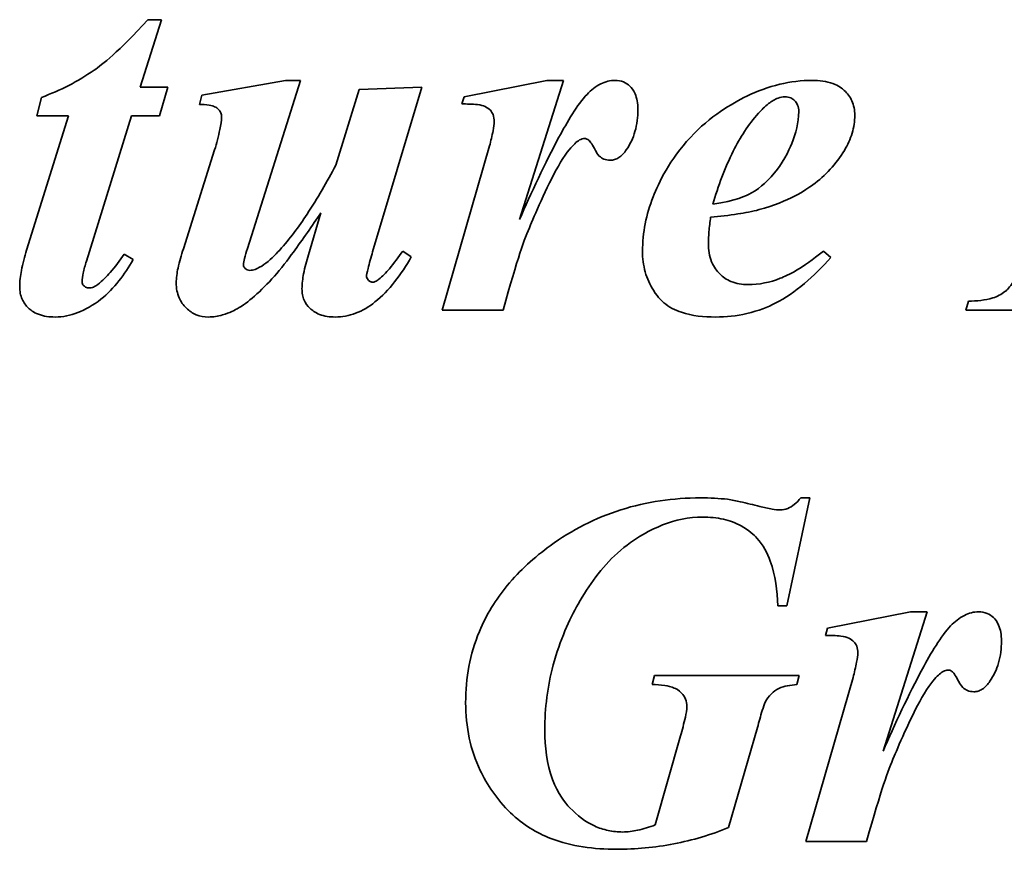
# Model space of a CAD drawing. Header units: millimetres. Extents: x 315 to 945, y 170 to 721.
# Tile 3 of 5: x 522 to 610, y 456 to 530. Entities that reach past the tile are written whole.
import ezdxf

# ---------------------------------------------------------------- set-up
doc = ezdxf.new("R2010")
doc.units = ezdxf.units.MM
doc.header["$LTSCALE"] = 3
doc.layers.add('Krawędzie widoczne(ISO)', color=7, linetype='Continuous', lineweight=35, true_color=0x262659)

msp = doc.modelspace()

# ---------------------------------------------------------------- linework, layer by layer
at = {"layer": 'Krawędzie widoczne(ISO)'}
for p, q in [((533.025, 524.017), (534.912, 530.047)), ((534.912, 530.047), (533.711, 530.047)), ((535.501, 524.017), (533.025, 524.017)), ((534.741, 521.468), (535.501, 524.017)), ((545.991, 524.63), (538.515, 523.307)), ((542.584, 509.606), (547.314, 524.63)), ((547.314, 524.63), (545.991, 524.63)), ((552.559, 523.821), (550.476, 517.057)), ((558.172, 524.017), (552.559, 523.821)), ((553.76, 509.312), (558.172, 524.017)), ((569.324, 524.63), (561.922, 523.16)), ((566.873, 512.204), (570.795, 524.63)), ((570.795, 524.63), (569.324, 524.63)), ((524.226, 523.111), (523.809, 521.468)), ((538.515, 523.307), (538.319, 522.473)), ((561.922, 523.16), (561.726, 522.522)), ((526.628, 521.468), (522.878, 509.483)), ((523.809, 521.468), (526.628, 521.468)), ((528.221, 508.478), (532.241, 521.468)), ((532.241, 521.468), (534.741, 521.468)), ((564.201, 518.772), (559.986, 504.115)), ((539.667, 518.429), (536.873, 509.581)), ((549.152, 512.792), (548.05, 509.042)), ((532.388, 508.625), (531.603, 509.115)), ((557.216, 508.87), (556.456, 509.385)), ((594.667, 508.821), (594.005, 509.385)), ((606.947, 504.924), (606.701, 504.115)), ((559.986, 504.115), (565.402, 504.115)), ((606.701, 504.115), (621.579, 504.115)), ((590.721, 477.72), (592.78, 487.352)), ((592.78, 487.352), (591.971, 487.352)), ((589.937, 477.72), (590.721, 477.72)), ((601.775, 477.181), (594.373, 475.71)), ((599.324, 464.754), (603.246, 477.181)), ((603.246, 477.181), (601.775, 477.181)), ((594.373, 475.71), (594.177, 475.073)), ((578.932, 471.495), (578.711, 470.686)), ((591.849, 471.495), (578.932, 471.495)), ((591.628, 470.686), (591.849, 471.495)), ((596.652, 471.323), (592.437, 456.666)), ((585.525, 457.916), (588.123, 466.862)), ((581.236, 466.102), (578.981, 458.161)), ((592.437, 456.666), (597.853, 456.666))]:
    msp.add_line(p, q, dxfattribs=at)
for points, knots in [([(533.711, 530.047), (531.084, 527.145), (529.601, 526.025), (527.472, 524.527), (525.865, 523.736), (524.226, 523.111)], [-0.7806138, -0.7806138, -0.7806138, -0.7806138, -0.5262387, -0.5262387, 0, 0, 0, 0]), ([(575.402, 524.63), (575.185, 524.63), (574.97, 524.604), (574.54, 524.498), (574.33, 524.419), (573.668, 524.088), (573.259, 523.751), (572.902, 523.38)], [-0.287022, -0.287022, -0.287022, -0.287022, -0.2218011, -0.2218011, -0.1542006, -0.1542006, 0, 0, 0, 0]), ([(577.437, 522.032), (577.437, 522.288), (577.419, 522.548), (577.335, 523.02), (577.276, 523.237), (577.047, 523.764), (576.874, 523.97), (576.565, 524.273), (576.376, 524.4), (575.921, 524.588), (575.664, 524.63), (575.402, 524.63)], [-0.2910372, -0.2910372, -0.2910372, -0.2910372, -0.2468799, -0.2468799, -0.2084645, -0.2084645, -0.1478521, -0.1478521, -0.0785007, -0.0785007, 0, 0, 0, 0]), ([(593.025, 524.63), (592.035, 524.63), (591.059, 524.509), (589.084, 524.034), (588.108, 523.672), (585.818, 522.57), (583.888, 521.432), (580.278, 517.559), (579.299, 515.505), (578.191, 512.66), (577.853, 511.038), (577.853, 509.361)], [-1.843139, -1.843139, -1.843139, -1.843139, -1.583269, -1.583269, -1.309742, -1.309742, -0.916014, -0.916014, -0.503199, -0.503199, 0, 0, 0, 0]), ([(596.8, 521.517), (596.8, 521.744), (596.779, 521.969), (596.691, 522.402), (596.626, 522.605), (596.376, 523.159), (596.144, 523.468), (595.699, 523.883), (595.385, 524.147), (594.269, 524.559), (593.634, 524.63), (593.025, 524.63)], [-1.026969, -1.026969, -1.026969, -1.026969, -0.844887, -0.844887, -0.672067, -0.672067, -0.3564, -0.3564, -0.182634, -0.182634, 0, 0, 0, 0]), ([(572.902, 523.38), (572.062, 522.509), (571.107, 520.874), (569.177, 517.295), (567.898, 514.522), (566.873, 512.204)], [-1.209624, -1.209624, -1.209624, -1.209624, -0.760307, -0.760307, 0, 0, 0, 0]), ([(588.197, 521.689), (588.473, 521.996), (588.783, 522.302), (589.368, 522.752), (589.658, 522.934), (590.161, 523.116), (590.365, 523.16), (590.574, 523.16)], [-0.2846289, -0.2846289, -0.2846289, -0.2846289, -0.1604036, -0.1604036, -0.0626105, -0.0626105, 0, 0, 0, 0]), ([(590.574, 523.16), (590.749, 523.16), (590.92, 523.132), (591.221, 523.005), (591.343, 522.92), (591.52, 522.74), (591.621, 522.619), (591.771, 522.242), (591.8, 522.038), (591.8, 521.836)], [-0.3198749, -0.3198749, -0.3198749, -0.3198749, -0.2138441, -0.2138441, -0.1216548, -0.1216548, -0.0606642, -0.0606642, 0, 0, 0, 0]), ([(538.319, 522.473), (538.586, 522.473), (538.899, 522.463), (539.385, 522.391), (539.527, 522.346), (539.795, 522.213), (539.915, 522.132), (540.12, 521.921), (540.175, 521.816), (540.258, 521.614), (540.28, 521.481), (540.28, 521.346)], [-0.1458972, -0.1458972, -0.1458972, -0.1458972, -0.1147906, -0.1147906, -0.0891128, -0.0891128, -0.0654421, -0.0654421, -0.040607, -0.040607, 0, 0, 0, 0]), ([(561.726, 522.522), (562.146, 522.522), (562.689, 522.512), (563.42, 522.429), (563.614, 522.38), (563.983, 522.206), (564.141, 522.097), (564.388, 521.837), (564.465, 521.716), (564.593, 521.377), (564.618, 521.162), (564.618, 520.954)], [-0.3055625, -0.3055625, -0.3055625, -0.3055625, -0.2230038, -0.2230038, -0.162983, -0.162983, -0.1085893, -0.1085893, -0.0624842, -0.0624842, 0, 0, 0, 0]), ([(576.407, 518.429), (576.758, 518.93), (577.012, 519.478), (577.362, 520.704), (577.437, 521.368), (577.437, 522.032)], [-0.3825145, -0.3825145, -0.3825145, -0.3825145, -0.1992238, -0.1992238, 0, 0, 0, 0]), ([(540.28, 521.346), (540.28, 521.057), (540.214, 520.65), (540.005, 519.658), (539.828, 518.995), (539.667, 518.429)], [-0.3023632, -0.3023632, -0.3023632, -0.3023632, -0.1763339, -0.1763339, 0, 0, 0, 0]), ([(591.8, 521.836), (591.8, 520.855), (591.55, 519.889), (590.91, 518.345), (590.368, 517.183), (589.136, 515.79), (588.458, 515.086), (587.089, 514.298), (586.203, 513.888), (584.128, 513.576)], [-9.317652, -9.317652, -9.317652, -9.317652, -4.878536, -4.878536, -1.747437, -1.747437, -0.62958, -0.62958, 0, 0, 0, 0]), ([(584.128, 513.576), (584.606, 515.178), (585.204, 516.817), (586.556, 519.513), (587.293, 520.695), (588.197, 521.689)], [-0.9056026, -0.9056026, -0.9056026, -0.9056026, -0.4030769, -0.4030769, 0, 0, 0, 0]), ([(595.868, 518.38), (596.165, 518.865), (596.405, 519.379), (596.721, 520.444), (596.8, 520.975), (596.8, 521.517)], [-0.3332342, -0.3332342, -0.3332342, -0.3332342, -0.1626903, -0.1626903, 0, 0, 0, 0]), ([(564.618, 520.954), (564.618, 520.747), (564.572, 520.444), (564.431, 519.704), (564.31, 519.199), (564.201, 518.772)], [-0.224566, -0.224566, -0.224566, -0.224566, -0.1319555, -0.1319555, 0, 0, 0, 0]), ([(572.241, 519.312), (572.315, 519.349), (572.394, 519.381), (572.541, 519.422), (572.612, 519.434), (572.682, 519.434)], [-0.04600203, -0.04600203, -0.04600203, -0.04600203, -0.02109422, -0.02109422, 0, 0, 0, 0]), ([(572.682, 519.434), (572.731, 519.434), (572.778, 519.427), (572.874, 519.4), (572.921, 519.379), (573, 519.333), (573.044, 519.304), (573.202, 519.161), (573.399, 518.842), (573.709, 518.254), (573.812, 518.054), (574.116, 517.757), (574.253, 517.665), (574.584, 517.528), (574.771, 517.498), (574.961, 517.498)], [-0.8567048, -0.8567048, -0.8567048, -0.8567048, -0.7452664, -0.7452664, -0.6283603, -0.6283603, -0.5354549, -0.5354549, -0.1848108, -0.1848108, -0.1073666, -0.1073666, -0.057199, -0.057199, 0, 0, 0, 0]), ([(565.402, 504.115), (566.746, 508.907), (567.283, 510.348), (568.298, 512.779), (569.513, 515.615), (571.139, 518.306), (571.572, 518.747), (571.944, 519.106), (572.094, 519.231), (572.241, 519.312)], [-0.4816854, -0.4816854, -0.4816854, -0.4816854, -0.2847731, -0.2847731, -0.1367907, -0.1367907, -0.0503786, -0.0503786, 0, 0, 0, 0]), ([(574.961, 517.498), (575.095, 517.498), (575.227, 517.517), (575.487, 517.596), (575.611, 517.656), (576, 517.906), (576.225, 518.162), (576.407, 518.429)], [-0.178571, -0.178571, -0.178571, -0.178571, -0.1384109, -0.1384109, -0.0970377, -0.0970377, 0, 0, 0, 0]), ([(588.27, 513.086), (590.905, 513.805), (592.459, 514.873), (594.195, 516.13), (595.127, 517.169), (595.868, 518.38)], [-0.6429322, -0.6429322, -0.6429322, -0.6429322, -0.4259902, -0.4259902, 0, 0, 0, 0]), ([(550.476, 517.057), (549.696, 515.585), (548.833, 514.079), (547.188, 511.587), (546.363, 510.462), (545.476, 509.483)], [-0.8971335, -0.8971335, -0.8971335, -0.8971335, -0.3963164, -0.3963164, 0, 0, 0, 0]), ([(545.01, 507.155), (545.556, 507.772), (546.217, 508.648), (547.505, 510.401), (548.385, 511.668), (549.152, 512.792)], [-0.6495984, -0.6495984, -0.6495984, -0.6495984, -0.4082726, -0.4082726, 0, 0, 0, 0]), ([(583.736, 510.047), (583.736, 510.394), (583.756, 510.761), (583.821, 511.542), (583.873, 511.992), (583.932, 512.424)], [-0.2348834, -0.2348834, -0.2348834, -0.2348834, -0.130862, -0.130862, 0, 0, 0, 0]), ([(583.932, 512.424), (584.737, 512.49), (585.577, 512.578), (586.999, 512.795), (587.661, 512.92), (588.27, 513.086)], [-0.4323462, -0.4323462, -0.4323462, -0.4323462, -0.1893149, -0.1893149, 0, 0, 0, 0]), ([(587.265, 506.395), (586.745, 506.395), (586.229, 506.474), (585.358, 506.838), (585.015, 507.072), (584.486, 507.608), (584.217, 507.948), (583.814, 508.95), (583.736, 509.498), (583.736, 510.047)], [-0.7803194, -0.7803194, -0.7803194, -0.7803194, -0.5286268, -0.5286268, -0.3237268, -0.3237268, -0.1645223, -0.1645223, 0, 0, 0, 0]), ([(522.878, 509.483), (522.698, 508.892), (522.532, 508.265), (522.331, 507.186), (522.265, 506.679), (522.265, 506.199)], [-0.3298837, -0.3298837, -0.3298837, -0.3298837, -0.1439933, -0.1439933, 0, 0, 0, 0]), ([(531.603, 509.115), (531.216, 508.566), (530.784, 507.993), (530.018, 507.115), (529.639, 506.723), (529.251, 506.419)], [-0.3505874, -0.3505874, -0.3505874, -0.3505874, -0.1479402, -0.1479402, 0, 0, 0, 0]), ([(536.873, 509.581), (536.689, 509.029), (536.515, 508.435), (536.307, 507.443), (536.236, 506.975), (536.236, 506.542)], [-0.3051269, -0.3051269, -0.3051269, -0.3051269, -0.1298936, -0.1298936, 0, 0, 0, 0]), ([(542.241, 508.16), (542.241, 508.308), (542.277, 508.51), (542.394, 509.003), (542.493, 509.328), (542.584, 509.606)], [-0.1511476, -0.1511476, -0.1511476, -0.1511476, -0.0876934, -0.0876934, 0, 0, 0, 0]), ([(545.476, 509.483), (545.061, 509.031), (544.558, 508.535), (543.818, 508.01), (543.545, 507.848), (543.12, 507.703), (542.962, 507.669), (542.804, 507.669)], [-0.3206453, -0.3206453, -0.3206453, -0.3206453, -0.1349844, -0.1349844, -0.0473274, -0.0473274, 0, 0, 0, 0]), ([(548.05, 509.042), (547.876, 508.501), (547.717, 507.927), (547.524, 506.936), (547.461, 506.47), (547.461, 506.027)], [-0.303526, -0.303526, -0.303526, -0.303526, -0.1327001, -0.1327001, 0, 0, 0, 0]), ([(550.427, 503.503), (551.051, 503.503), (551.655, 503.617), (552.869, 504.076), (553.447, 504.427), (555.239, 505.845), (556.314, 507.302), (557.216, 508.87)], [-0.97978, -0.97978, -0.97978, -0.97978, -0.7695521, -0.7695521, -0.5429276, -0.5429276, 0, 0, 0, 0]), ([(553.221, 507.155), (553.221, 507.249), (553.271, 507.488), (553.469, 508.28), (553.635, 508.872), (553.76, 509.312)], [-0.2404747, -0.2404747, -0.2404747, -0.2404747, -0.1370708, -0.1370708, 0, 0, 0, 0]), ([(556.456, 509.385), (556.093, 508.867), (555.674, 508.3), (554.966, 507.469), (554.636, 507.121), (554.324, 506.885)], [-0.2809458, -0.2809458, -0.2809458, -0.2809458, -0.1173927, -0.1173927, 0, 0, 0, 0]), ([(577.853, 509.361), (577.853, 508.739), (577.929, 508.126), (578.261, 506.946), (578.506, 506.4), (579.269, 505.194), (579.679, 504.84), (580.21, 504.387), (580.753, 504.113), (582.284, 503.602), (583.366, 503.503), (584.373, 503.503)], [-0.5532455, -0.5532455, -0.5532455, -0.5532455, -0.5319224, -0.5319224, -0.5111657, -0.5111657, -0.4829485, -0.4829485, -0.3022348, -0.3022348, 0, 0, 0, 0]), ([(594.005, 509.385), (592.055, 507.806), (590.85, 507.233), (589.223, 506.595), (588.261, 506.395), (587.265, 506.395)], [-0.5243149, -0.5243149, -0.5243149, -0.5243149, -0.2988239, -0.2988239, 0, 0, 0, 0]), ([(612.094, 509.508), (611.799, 508.494), (611.424, 507.456), (610.629, 506.144), (610.357, 505.895), (609.887, 505.512), (609.51, 505.333), (608.436, 504.99), (607.661, 504.924), (606.947, 504.924)], [-0.479985, -0.479985, -0.479985, -0.479985, -0.3954463, -0.3954463, -0.3372477, -0.3372477, -0.214238, -0.214238, 0, 0, 0, 0]), ([(525.427, 503.503), (526.125, 503.503), (526.801, 503.648), (528.106, 504.155), (528.837, 504.558), (530.694, 506.033), (531.64, 507.322), (532.388, 508.625)], [-0.9672703, -0.9672703, -0.9672703, -0.9672703, -0.7099241, -0.7099241, -0.4507685, -0.4507685, 0, 0, 0, 0]), ([(527.829, 506.64), (527.829, 506.891), (527.875, 507.174), (528.002, 507.768), (528.11, 508.139), (528.221, 508.478)], [-0.1817698, -0.1817698, -0.1817698, -0.1817698, -0.107011, -0.107011, 0, 0, 0, 0]), ([(542.388, 507.841), (542.362, 507.862), (542.339, 507.886), (542.3, 507.938), (542.284, 507.966), (542.25, 508.048), (542.241, 508.103), (542.241, 508.16)], [-0.03656585, -0.03656585, -0.03656585, -0.03656585, -0.02656118, -0.02656118, -0.01696452, -0.01696452, 0, 0, 0, 0]), ([(584.373, 503.503), (585.314, 503.503), (586.247, 503.598), (588.231, 504.054), (589.073, 504.408), (591.498, 505.639), (593.171, 507.139), (594.667, 508.821)], [-1.116854, -1.116854, -1.116854, -1.116854, -0.912819, -0.912819, -0.675407, -0.675407, 0, 0, 0, 0]), ([(539.103, 503.503), (539.53, 503.503), (539.95, 503.569), (540.997, 503.869), (541.493, 504.138), (542.625, 504.755), (543.76, 505.781), (545.01, 507.155)], [-0.7349815, -0.7349815, -0.7349815, -0.7349815, -0.6653801, -0.6653801, -0.5571735, -0.5571735, 0, 0, 0, 0]), ([(542.804, 507.669), (542.726, 507.669), (542.65, 507.682), (542.506, 507.742), (542.443, 507.786), (542.388, 507.841)], [-0.04682376, -0.04682376, -0.04682376, -0.04682376, -0.02335621, -0.02335621, 0, 0, 0, 0]), ([(553.736, 506.615), (553.701, 506.615), (553.667, 506.62), (553.599, 506.638), (553.567, 506.651), (553.49, 506.694), (553.429, 506.738), (553.314, 506.881), (553.274, 506.942), (553.231, 507.056), (553.221, 507.104), (553.221, 507.155)], [-0.1151754, -0.1151754, -0.1151754, -0.1151754, -0.0928446, -0.0928446, -0.0701855, -0.0701855, -0.0363258, -0.0363258, -0.0150744, -0.0150744, 0, 0, 0, 0]), ([(522.265, 506.199), (522.265, 506.006), (522.282, 505.813), (522.354, 505.444), (522.408, 505.27), (522.615, 504.795), (522.808, 504.528), (523.21, 504.144), (523.483, 503.917), (524.403, 503.566), (524.922, 503.503), (525.427, 503.503)], [-0.7597416, -0.7597416, -0.7597416, -0.7597416, -0.6335289, -0.6335289, -0.514146, -0.514146, -0.2950397, -0.2950397, -0.1513414, -0.1513414, 0, 0, 0, 0]), ([(528.466, 506.101), (528.411, 506.101), (528.357, 506.107), (528.251, 506.132), (528.2, 506.151), (528.078, 506.215), (528.01, 506.267), (527.919, 506.363), (527.886, 506.412), (527.84, 506.522), (527.829, 506.58), (527.829, 506.64)], [-0.08654322, -0.08654322, -0.08654322, -0.08654322, -0.07206629, -0.07206629, -0.05779274, -0.05779274, -0.0358294, -0.0358294, -0.01795022, -0.01795022, 0, 0, 0, 0]), ([(529.251, 506.419), (529.127, 506.319), (528.99, 506.232), (528.721, 506.127), (528.596, 506.101), (528.466, 506.101)], [-0.08663831, -0.08663831, -0.08663831, -0.08663831, -0.03890552, -0.03890552, 0, 0, 0, 0]), ([(536.236, 506.542), (536.236, 506.308), (536.256, 506.075), (536.342, 505.631), (536.406, 505.422), (536.65, 504.865), (536.872, 504.559), (537.41, 504.045), (537.699, 503.847), (538.369, 503.567), (538.731, 503.503), (539.103, 503.503)], [-0.4712693, -0.4712693, -0.4712693, -0.4712693, -0.4009862, -0.4009862, -0.3350121, -0.3350121, -0.2179625, -0.2179625, -0.1117787, -0.1117787, 0, 0, 0, 0]), ([(554.324, 506.885), (554.225, 506.794), (554.111, 506.713), (553.905, 506.633), (553.822, 506.615), (553.736, 506.615)], [-0.06628231, -0.06628231, -0.06628231, -0.06628231, -0.02586333, -0.02586333, 0, 0, 0, 0]), ([(547.461, 506.027), (547.461, 505.849), (547.476, 505.671), (547.542, 505.332), (547.589, 505.172), (547.775, 504.74), (547.947, 504.498), (548.36, 504.098), (548.631, 503.893), (549.468, 503.566), (549.951, 503.503), (550.427, 503.503)], [-0.5706747, -0.5706747, -0.5706747, -0.5706747, -0.4878585, -0.4878585, -0.4099322, -0.4099322, -0.2693005, -0.2693005, -0.1426538, -0.1426538, 0, 0, 0, 0]), ([(583.025, 487.352), (580.606, 487.352), (578.229, 487.02), (573.65, 485.563), (571.552, 484.484), (569.618, 483.088)], [-1.44151, -1.44151, -1.44151, -1.44151, -0.715719, -0.715719, 0, 0, 0, 0]), ([(585.451, 487.23), (585.063, 487.272), (584.672, 487.302), (583.863, 487.343), (583.443, 487.352), (583.025, 487.352)], [-0.2427761, -0.2427761, -0.2427761, -0.2427761, -0.1255113, -0.1255113, 0, 0, 0, 0]), ([(588.319, 486.593), (587.764, 486.731), (587.134, 486.885), (586.244, 487.083), (585.792, 487.178), (585.451, 487.23)], [-0.2791856, -0.2791856, -0.2791856, -0.2791856, -0.1032917, -0.1032917, 0, 0, 0, 0]), ([(591.971, 487.352), (591.803, 487.141), (591.614, 486.939), (591.224, 486.622), (591.027, 486.497), (590.594, 486.321), (590.368, 486.274), (590.133, 486.274)], [-0.2212912, -0.2212912, -0.2212912, -0.2212912, -0.1401653, -0.1401653, -0.0705051, -0.0705051, 0, 0, 0, 0]), ([(590.133, 486.274), (589.936, 486.274), (589.67, 486.312), (589.077, 486.417), (588.67, 486.508), (588.319, 486.593)], [-0.1797125, -0.1797125, -0.1797125, -0.1797125, -0.1083538, -0.1083538, 0, 0, 0, 0]), ([(569.128, 466.617), (569.128, 468.589), (569.374, 470.53), (570.479, 474.67), (571.35, 476.512), (573.047, 479.551), (574.196, 481.141), (577.165, 483.827), (578.703, 484.57), (580.797, 485.389), (581.988, 485.637), (583.221, 485.637)], [-1.377575, -1.377575, -1.377575, -1.377575, -1.182794, -1.182794, -0.954348, -0.954348, -0.674471, -0.674471, -0.36989, -0.36989, 0, 0, 0, 0]), ([(583.221, 485.637), (583.846, 485.637), (584.474, 485.58), (585.633, 485.317), (586.162, 485.127), (587.363, 484.473), (587.813, 484.032), (588.609, 483.162), (588.989, 482.445), (589.705, 480.453), (589.883, 479.033), (589.937, 477.72)], [-0.9148976, -0.9148976, -0.9148976, -0.9148976, -0.8265685, -0.8265685, -0.7467665, -0.7467665, -0.6332074, -0.6332074, -0.3943304, -0.3943304, 0, 0, 0, 0]), ([(569.618, 483.088), (568.205, 482.055), (566.897, 480.876), (564.754, 478.283), (563.913, 476.922), (562.448, 473.402), (562.069, 471.267), (562.069, 469.068)], [-1.669068, -1.669068, -1.669068, -1.669068, -1.143829, -1.143829, -0.659741, -0.659741, 0, 0, 0, 0]), ([(607.853, 477.181), (607.636, 477.181), (607.421, 477.155), (606.991, 477.049), (606.781, 476.969), (606.119, 476.638), (605.71, 476.302), (605.353, 475.931)], [-0.287022, -0.287022, -0.287022, -0.287022, -0.2218011, -0.2218011, -0.1542006, -0.1542006, 0, 0, 0, 0]), ([(609.888, 474.583), (609.888, 474.839), (609.87, 475.099), (609.786, 475.571), (609.726, 475.787), (609.498, 476.315), (609.325, 476.521), (609.016, 476.823), (608.827, 476.951), (608.372, 477.139), (608.115, 477.181), (607.853, 477.181)], [-0.2910372, -0.2910372, -0.2910372, -0.2910372, -0.2468799, -0.2468799, -0.2084645, -0.2084645, -0.1478521, -0.1478521, -0.0785007, -0.0785007, 0, 0, 0, 0]), ([(605.353, 475.931), (604.513, 475.059), (603.558, 473.424), (601.628, 469.846), (600.349, 467.072), (599.324, 464.754)], [-1.209624, -1.209624, -1.209624, -1.209624, -0.760307, -0.760307, 0, 0, 0, 0]), ([(594.177, 475.073), (594.597, 475.073), (595.14, 475.063), (595.871, 474.98), (596.065, 474.931), (596.434, 474.757), (596.592, 474.648), (596.839, 474.388), (596.916, 474.267), (597.044, 473.928), (597.069, 473.713), (597.069, 473.504)], [-0.3055625, -0.3055625, -0.3055625, -0.3055625, -0.2230038, -0.2230038, -0.162983, -0.162983, -0.1085893, -0.1085893, -0.0624842, -0.0624842, 0, 0, 0, 0]), ([(608.858, 470.98), (609.209, 471.481), (609.463, 472.028), (609.813, 473.255), (609.888, 473.919), (609.888, 474.583)], [-0.3825145, -0.3825145, -0.3825145, -0.3825145, -0.1992238, -0.1992238, 0, 0, 0, 0]), ([(597.069, 473.504), (597.069, 473.297), (597.023, 472.995), (596.882, 472.254), (596.761, 471.749), (596.652, 471.323)], [-0.224566, -0.224566, -0.224566, -0.224566, -0.1319555, -0.1319555, 0, 0, 0, 0]), ([(604.692, 471.862), (604.766, 471.899), (604.845, 471.932), (604.992, 471.973), (605.063, 471.985), (605.133, 471.985)], [-0.04600203, -0.04600203, -0.04600203, -0.04600203, -0.02109422, -0.02109422, 0, 0, 0, 0]), ([(605.133, 471.985), (605.182, 471.985), (605.229, 471.978), (605.325, 471.951), (605.372, 471.93), (605.451, 471.884), (605.495, 471.854), (605.653, 471.712), (605.85, 471.393), (606.16, 470.804), (606.263, 470.605), (606.567, 470.307), (606.704, 470.215), (607.034, 470.079), (607.222, 470.049), (607.412, 470.049)], [-0.8567048, -0.8567048, -0.8567048, -0.8567048, -0.7452664, -0.7452664, -0.6283603, -0.6283603, -0.5354549, -0.5354549, -0.1848108, -0.1848108, -0.1073666, -0.1073666, -0.057199, -0.057199, 0, 0, 0, 0]), ([(597.853, 456.666), (599.197, 461.458), (599.734, 462.899), (600.749, 465.33), (601.964, 468.166), (603.59, 470.857), (604.023, 471.297), (604.395, 471.657), (604.545, 471.781), (604.692, 471.862)], [-0.4816854, -0.4816854, -0.4816854, -0.4816854, -0.2847731, -0.2847731, -0.1367907, -0.1367907, -0.0503786, -0.0503786, 0, 0, 0, 0]), ([(578.711, 470.686), (579.083, 470.686), (579.474, 470.666), (580.128, 470.564), (580.426, 470.493), (580.819, 470.323), (581.081, 470.197), (581.49, 469.768), (581.612, 469.59), (581.784, 469.177), (581.824, 468.955), (581.824, 468.725)], [-0.7905383, -0.7905383, -0.7905383, -0.7905383, -0.4848615, -0.4848615, -0.2465549, -0.2465549, -0.1342711, -0.1342711, -0.0688641, -0.0688641, 0, 0, 0, 0]), ([(588.809, 469.117), (588.944, 469.386), (589.113, 469.632), (589.558, 470.078), (589.795, 470.23), (590.492, 470.551), (591.058, 470.649), (591.628, 470.686)], [-0.3396821, -0.3396821, -0.3396821, -0.3396821, -0.2594958, -0.2594958, -0.1714267, -0.1714267, 0, 0, 0, 0]), ([(607.412, 470.049), (607.546, 470.049), (607.678, 470.068), (607.938, 470.147), (608.062, 470.207), (608.451, 470.457), (608.676, 470.713), (608.858, 470.98)], [-0.178571, -0.178571, -0.178571, -0.178571, -0.1384109, -0.1384109, -0.0970377, -0.0970377, 0, 0, 0, 0]), ([(562.069, 469.068), (562.069, 468.003), (562.17, 466.944), (562.607, 464.908), (562.929, 463.949), (563.959, 461.785), (564.866, 460.4), (567.198, 458.156), (568.41, 457.444), (571.523, 456.238), (573.542, 455.98), (575.525, 455.98)], [-2.082361, -2.082361, -2.082361, -2.082361, -1.749658, -1.749658, -1.431893, -1.431893, -1.000718, -1.000718, -0.594777, -0.594777, 0, 0, 0, 0]), ([(581.824, 468.725), (581.824, 468.469), (581.747, 468.075), (581.559, 467.236), (581.386, 466.617), (581.236, 466.102)], [-0.2558809, -0.2558809, -0.2558809, -0.2558809, -0.1606948, -0.1606948, 0, 0, 0, 0]), ([(588.123, 466.862), (588.242, 467.327), (588.395, 467.899), (588.632, 468.675), (588.729, 468.956), (588.809, 469.117)], [-0.1341695, -0.1341695, -0.1341695, -0.1341695, -0.0540716, -0.0540716, 0, 0, 0, 0]), ([(576.089, 457.524), (575.651, 457.524), (575.217, 457.567), (574.368, 457.749), (573.962, 457.884), (572.734, 458.446), (572.009, 459.011), (570.931, 460.158), (570.301, 460.933), (569.303, 463.603), (569.128, 465.139), (569.128, 466.617)], [-1.974494, -1.974494, -1.974494, -1.974494, -1.700039, -1.700039, -1.430265, -1.430265, -0.853739, -0.853739, -0.443419, -0.443419, 0, 0, 0, 0]), ([(575.525, 455.98), (577.248, 455.98), (578.956, 456.137), (582.321, 456.788), (583.946, 457.273), (585.525, 457.916)], [-1.028093, -1.028093, -1.028093, -1.028093, -0.511334, -0.511334, 0, 0, 0, 0]), ([(578.981, 458.161), (578.475, 457.971), (577.941, 457.8), (576.982, 457.589), (576.53, 457.524), (576.089, 457.524)], [-0.2948336, -0.2948336, -0.2948336, -0.2948336, -0.132294, -0.132294, 0, 0, 0, 0])]:
    msp.add_open_spline(points, degree=3, knots=knots, dxfattribs=at)

doc.saveas('drawing.dxf')
